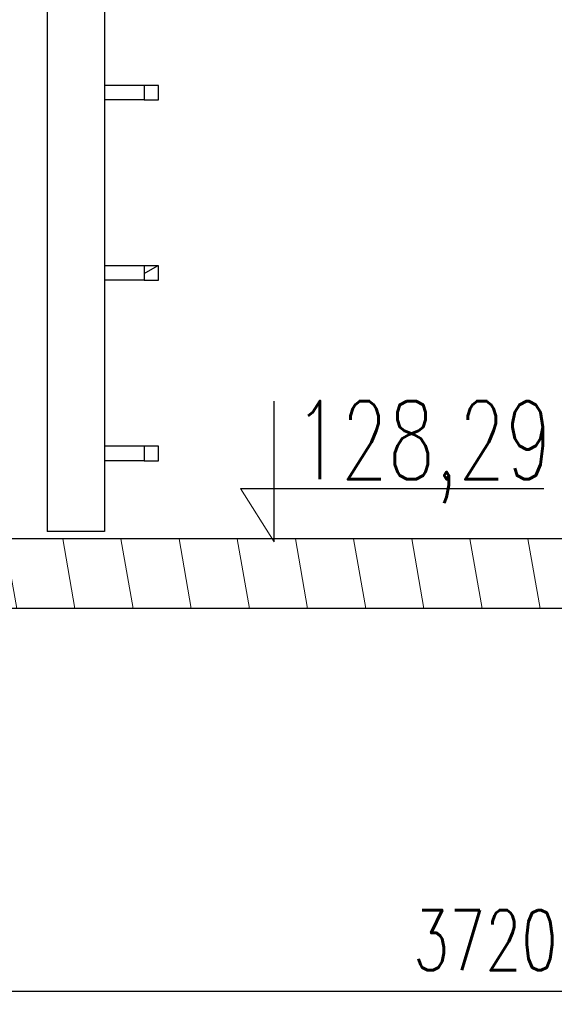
# Model space of a CAD drawing. Header units: millimetres. Extents: x 9412 to 81449, y 6786 to 18619.
# Tile 16 of 41: x 77047 to 77936, y 11302 to 12939. Entities that reach past the tile are written whole.
import ezdxf
from ezdxf import colors
from ezdxf.entities.mleader import LeaderData, LeaderLine
from ezdxf.enums import TextEntityAlignment as Align
from ezdxf.math import Vec2, Vec3

# ---------------------------------------------------------------- set-up
doc = ezdxf.new("R2010")
doc.units = ezdxf.units.MM
for name, color, linetype, lineweight in [('komin', 7, 'Continuous', 25), ('Kreskowanie', 8, 'Continuous', 13), ('Opis', 7, 'Continuous', 25), ('Rysunek', 7, 'Continuous', 25), ('rzędne', 184, 'Continuous', 25), ('S_OPISY_ZB', 3, 'Continuous', 25)]:
    doc.layers.add(name, color=color, linetype=linetype, lineweight=lineweight)
doc.styles.add('ISOCP', font='simplex.shx', dxfattribs={"width": 0.7})
doc.styles.get("Standard").update_dxf_attribs({"font": 'tahoma.ttf'})
doc.styles.add('styl3', font='arial.ttf', dxfattribs={"height": 180})
doc.dimstyles.new('ISO-100', dxfattribs={"dimtxt": 180, "dimasz": 130, "dimexe": 1.25, "dimexo": 0.625, "dimgap": 35, "dimtad": 1, "dimtoh": 1, "dimdec": 0, "dimtxsty": 'styl3', "dimcen": 5, "dimclrt": 256, "dimadec": 0, "dimazin": 0, "dimtfac": 1, "dimtdec": 0, "dimtmove": 0, "dimatfit": 3, "dimfxl": 1, "dimarcsym": 0})

# ---------------------------------------------------------------- blocks, each defined once
blk = doc.blocks.new('*D2')
at = {"layer": 'Defpoints', "color": 0}
for p in [(76211, 13075.8), (79931.8, 13076.4), (79931.8, 11323.7)]:
    blk.add_point(p, dxfattribs=at)
at = {"layer": 'S_OPISY_ZB', "color": 0, "linetype": 'ByBlock', "lineweight": -2, "ltscale": 200}
for p, q in [((76211, 13075.2), (76211, 11322.4)), ((79931.8, 13075.8), (79931.8, 11322.4)), ((76341, 11323.7), (79801.8, 11323.7))]:
    blk.add_line(p, q, dxfattribs=at)
at = {"layer": 'S_OPISY_ZB', "color": 0}
for points in [[(76341, 11345.3), (76341, 11302), (76211, 11323.7)], [(79801.8, 11302), (79801.8, 11345.3), (79931.8, 11323.7)]]:
    blk.add_solid(points, dxfattribs=at)
at = {"layer": 'S_OPISY_ZB', "insert": (77821.6, 11408.7), "char_height": 100, "attachment_point": 5, "style": 'ISOCP'}
blk.add_mtext('3720', dxfattribs=at)
blk = doc.blocks.new('rzędna')
at = {"layer": 'rzędne'}
for p, q in [((-23100.7, 13777.4), (-23100.7, 13921.5)), ((-23135.1, 13832), (-22825, 13832))]:
    blk.add_line(p, q, dxfattribs=at)
at = {"layer": 'rzędne', "lineweight": 9}
blk.add_line((-23135.1, 13832), (-23100.7, 13777.4), dxfattribs=at)
at = {"layer": 'Opis', "style": 'ISOCP', "width": 0.7, "flags": 8}
blk.add_attdef('RZĘDNA', text='', height=62.5, dxfattribs=at).set_placement((-23080.3, 13881.5), align=Align.MIDDLE_LEFT)

msp = doc.modelspace()

# ---------------------------------------------------------------- hatches: boundary and pattern name
at = {"layer": 'komin'}
h = msp.add_hatch(dxfattribs=at)
h.set_pattern_fill('ANSI31', color=256, scale=1270, angle=165.0002, style=0)
h.set_pattern_definition([(210.0002, (53437.63, -500.32), (79.3754, -137.4813), [])])
h.paths.add_polyline_path([(77278, 12505.8), (77278, 12529.8), (77254, 12529.8), (77254, 12505.8)])
at = {"layer": 'Kreskowanie', "ltscale": 200}
h = msp.add_hatch(dxfattribs=at)
h.set_pattern_fill('ANSI31', color=256, scale=30, angle=55, style=0)
h.set_pattern_definition([(100, (7161.78, 27597.69), (-93.80294, -16.53999), [])])
h.paths.add_polyline_path([(77991.8, 11960.2), (77991.7, 12075.8), (76521, 12075.8), (76521, 11960.2)])
h.paths.add_polyline_path([(78056.8, 12075.8), (79056.8, 12075.8), (79121.8, 12075.8), (79121.8, 11960.2), (79621.8, 11960.2), (79621.8, 12075.8)])

# ---------------------------------------------------------------- linework, layer by layer
at = {"layer": 'komin'}
for p, q in [((77093, 15829.8, -0.8), (77093, 12088.3, -0.8)), ((77188, 15829.8, -0.8), (77188, 12088.3, -0.8)), ((77254, 12829.8, -0.8), (77188, 12829.8, -0.8)), ((77188, 12829.8, -0.8), (77188, 12805.8, -0.8)), ((77254, 12829.8, -0.8), (77254, 12805.8, -0.8)), ((77278, 12829.8, -0.8), (77254, 12829.8, -0.8)), ((77278, 12805.8, -0.8), (77278, 12829.8, -0.8)), ((77254, 12805.8, -0.8), (77188, 12805.8, -0.8)), ((77254, 12805.8, -0.8), (77278, 12805.8, -0.8)), ((77254, 12529.8, -0.8), (77188, 12529.8, -0.8)), ((77188, 12529.8, -0.8), (77188, 12505.8, -0.8)), ((77278, 12529.8, -0.8), (77254, 12529.8, -0.8)), ((77254, 12529.8, -0.8), (77254, 12505.8, -0.8)), ((77278, 12505.8, -0.8), (77278, 12529.8, -0.8)), ((77254, 12505.8, -0.8), (77188, 12505.8, -0.8)), ((77254, 12505.8, -0.8), (77278, 12505.8, -0.8)), ((77254, 12229.8, -0.8), (77188, 12229.8, -0.8)), ((77188, 12229.8, -0.8), (77188, 12205.8, -0.8)), ((77278, 12229.8, -0.8), (77254, 12229.8, -0.8)), ((77254, 12229.8, -0.8), (77254, 12205.8, -0.8)), ((77278, 12205.8, -0.8), (77278, 12229.8, -0.8)), ((77254, 12205.8, -0.8), (77188, 12205.8, -0.8)), ((77254, 12205.8, -0.8), (77278, 12205.8, -0.8)), ((77188, 12088.3, -0.8), (77093, 12088.3, -0.8))]:
    msp.add_line(p, q, dxfattribs=at)
at = {"layer": 'Rysunek', "ltscale": 200}
for p, q in [((78056.8, 12075.8, -0.2), (76521, 12075.8, 3)), ((77991.8, 11960.2, 0), (76521, 11960.2, 0.5))]:
    msp.add_line(p, q, dxfattribs=at)

# ---------------------------------------------------------------- block references
at = {"layer": 'rzędne'}
ref = msp.add_blockref('rzędna', (115037.7, -10334.7, 1), dxfattribs=dict(at, xscale=1.62624, yscale=1.62624, zscale=1.62624))
ref.add_attrib('RZĘDNA', '128,29', dxfattribs={"layer": 'Opis', "height": 130.1, "style": 'ISOCP', "width": 0.7}).set_placement((77503.5, 12239.9, 1), align=Align.MIDDLE_LEFT)

# ---------------------------------------------------------------- dimensions: what is measured, and where the dimension line sits
at = {"layer": 'S_OPISY_ZB', "ltscale": 200}
dim = msp.add_linear_dim(base=(79931.8, 11323.7), p1=(76211, 13075.8, 1.3), p2=(79931.8, 13076.4, 0.2), dimstyle='ISO-100', override={"dimtxt": 100, "dimrnd": 2, "dimtxsty": 'ISOCP'}, dxfattribs=at)
dim.commit()
dim.dimension.update_dxf_attribs({"geometry": '*D2', "text_midpoint": (77821.6, 11323.7), "dimtype": 160})

# ---------------------------------------------------------------- leaders
ml = msp.add_multileader_mtext('Standard', dxfattribs=at)
ml.set_content('{\\W0.75;\\Fsimplex.shx|c226;PRZEWÓD SSAWNY \\PDO POMPOWNI %%C63}', color=256)
ml.set_leader_properties()
ml.build(insert=Vec2(0, 0))
ml.multileader.update_dxf_attribs({"text_right_attachment_type": 6, "dogleg_length": 50, "arrow_head_size": 0.18})
ctx = ml.context
ctx.base_point, ctx.char_height, ctx.arrow_head_size, ctx.landing_gap_size, ctx.plane_origin = Vec3(77332.7, 13366.3), 100, 0.18, 50, Vec3(82331.5, 14393.3)
ctx.right_attachment, ctx.text_align_type = 6, 2
notes = []
notes.append((ctx, [(0, (1, 1, 0), (78547, 13294.9), (-1, 0), 50, [(0, [(78556.9, 12528.3)], 0, [])])]))
ctx.mtext.insert, ctx.mtext.alignment, ctx.mtext.flow_direction = Vec3(78447, 13437.7), 3, 5
for ctx, leaders in notes:
    for number, flags, end, landing, length, lines in leaders:
        leader = LeaderData()
        leader.index, (leader.has_last_leader_line, leader.has_dogleg_vector, leader.attachment_direction) = number, flags
        leader.last_leader_point, leader.dogleg_vector, leader.dogleg_length = Vec3(end), Vec3(landing), length
        for number, points, colour, breaks in lines:
            line = LeaderLine()
            line.index, line.vertices, line.color, line.breaks = number, Vec3.list(points), colors.encode_raw_color(colour), breaks
            leader.lines.append(line)
        ctx.leaders.append(leader)

doc.saveas('drawing.dxf')
